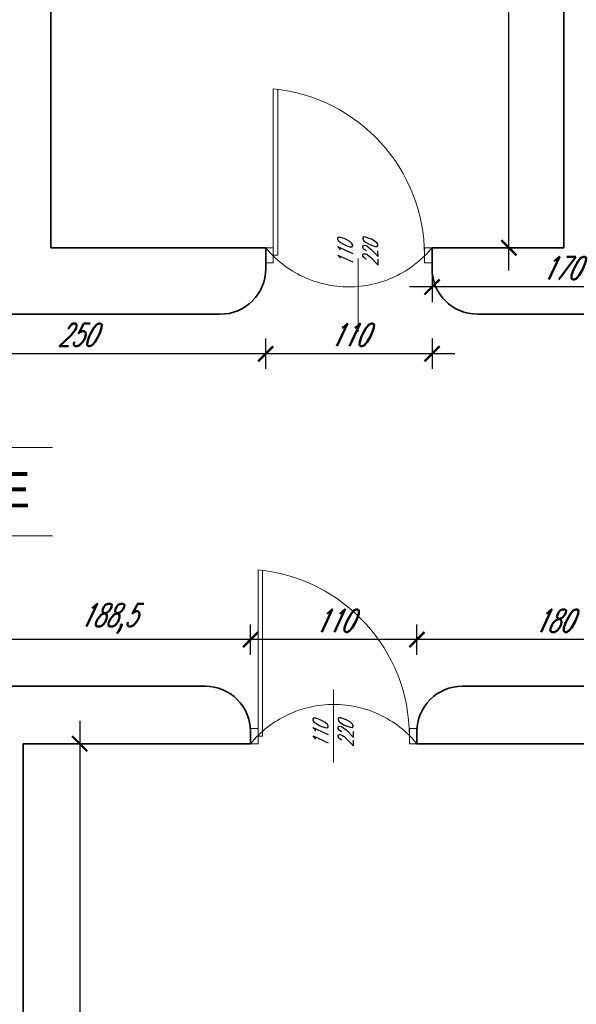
# Model space of a CAD drawing. Header units: millimetres. Extents: x 402 to 79005, y -7782 to 89952.
# Tile 91 of 256: x 24200 to 24568, y 21687 to 22338. Entities that reach past the tile are written whole.
import ezdxf

# ---------------------------------------------------------------- set-up
doc = ezdxf.new("R2010")
doc.units = ezdxf.units.MM
doc.header["$LTSCALE"] = 10
doc.linetypes.add('DASHED', pattern=[19.05, 12.7, -6.35])
doc.layers.get('0').update_dxf_attribs({"lineweight": 0})
doc.layers.get('Defpoints').update_dxf_attribs({"color": 253})
for name, color, linetype, lineweight in [('01 parter - ściany', 253, 'Continuous', 35), ('03_drzwi', 253, 'Continuous', 15), ('04-2_nad', 253, 'DASHED', 5), ('05-01_wymiary', 253, 'Continuous', 5), ('05-03_opis', 253, 'Continuous', 5)]:
    doc.layers.add(name, color=color, linetype=linetype, lineweight=lineweight)
doc.styles.add('ariel', font='ARIAL.TTF', dxfattribs={"width": 0.8})
doc.styles.add('ariel_wym', font='simplex.shx', dxfattribs={"width": 0.65, "oblique": 25})
doc.dimstyles.new('ariel 50', dxfattribs={"dimtxt": 15, "dimasz": 10, "dimexe": 10, "dimexo": 0, "dimgap": 5, "dimtad": 1, "dimdec": 1, "dimrnd": 0.5, "dimtxsty": 'ariel_wym', "dimblk": 'ARCHTICK', "dimcen": 2.5, "dimdle": 15, "dimazin": 0, "dimtfac": 1, "dimtdec": 1, "dimtix": 1, "dimtmove": 0, "dimatfit": 3, "dimldrblk": 'DOT', "dimfxl": 0, "dimarcsym": 0})
doc.dimstyles.new('ariel 50 wnętrze', dxfattribs={"dimtxt": 15, "dimasz": 10, "dimexe": 10, "dimexo": 0, "dimgap": 5, "dimtad": 1, "dimdec": 1, "dimrnd": 0.5, "dimtxsty": 'ariel_wym', "dimblk": 'ARCHTICK', "dimcen": 2.5, "dimdle": 15, "dimazin": 0, "dimtfac": 1, "dimtdec": 1, "dimtix": 1, "dimtmove": 0, "dimatfit": 3, "dimldrblk": 'DOT', "dimfxl": 0, "dimarcsym": 0})

# ---------------------------------------------------------------- blocks, each defined once
blk = doc.blocks.new('_ArchTick')
at = {"color": 0, "linetype": 'ByBlock', "const_width": 0.15}
blk.add_lwpolyline([(-0.5, -0.5), (0.5, 0.5)], dxfattribs=at)
blk = doc.blocks.new('*D2143')
at = {"layer": '05-01_wymiary', "color": 0, "lineweight": -2}
for p, q in [((23500.18, 22185.69), (23500.18, 22993.69)), ((23540.18, 22978.69), (23490.18, 22978.69)), ((23540.18, 22200.69), (23490.18, 22200.69))]:
    blk.add_line(p, q, dxfattribs=at)
at = {"layer": 'Defpoints', "color": 0}
for p in [(23500.18, 22978.69), (24616.43, 22978.69), (23841.38, 22200.69)]:
    blk.add_point(p, dxfattribs=at)
at = {"layer": '05-01_wymiary', "color": 0, "lineweight": -2, "xscale": 10, "yscale": 10, "zscale": 10}
for p, rotation in [((23500.18, 22978.69), 90), ((23500.18, 22200.69), 270)]:
    blk.add_blockref('_ArchTick', p, dxfattribs=dict(at, rotation=rotation))
at = {"layer": '05-01_wymiary', "color": 0, "insert": (23487.68, 22589.69), "char_height": 15, "attachment_point": 5, "rotation": 90, "style": 'ariel_wym'}
blk.add_mtext('778', dxfattribs=at)
blk = doc.blocks.new('_Dot')
at = {"color": 0, "linetype": 'ByBlock', "lineweight": -2}
blk.add_line((-0.5, 0), (-1, 0), dxfattribs=at)
at = {"color": 0, "linetype": 'ByBlock', "const_width": 0.5}
blk.add_lwpolyline([(-0.25, 0, 1), (0.25, 0, 1)], format="xyb", close=True, dxfattribs=at)
blk = doc.blocks.new('*D2514')
at = {"layer": '05-01_wymiary', "color": 0, "lineweight": -2}
for p, q in [((24239.34, 21874.69), (24239.34, 21154.81)), ((24229.34, 21859.69), (24249.34, 21859.69)), ((24229.34, 21169.81), (24249.34, 21169.81))]:
    blk.add_line(p, q, dxfattribs=at)
at = {"layer": 'Defpoints', "color": 0}
for p in [(24202, 21859.69), (24202, 21169.81), (24239.34, 21169.81)]:
    blk.add_point(p, dxfattribs=at)
at = {"layer": '05-01_wymiary', "color": 0, "lineweight": -2, "xscale": 10, "yscale": 10, "zscale": 10}
for p, rotation in [((24239.34, 21859.69), 90), ((24239.34, 21169.81), 270)]:
    blk.add_blockref('_ArchTick', p, dxfattribs=dict(at, rotation=rotation))
at = {"layer": '05-01_wymiary', "color": 0, "insert": (24226.84, 21514.75), "char_height": 15, "attachment_point": 5, "rotation": 90, "style": 'ariel_wym'}
blk.add_mtext('690', dxfattribs=at)
blk = doc.blocks.new('*D2525')
at = {"layer": '05-01_wymiary', "color": 0, "lineweight": -2}
for p, q in [((24462.28, 21918.51), (24462.28, 21938.51)), ((24642.28, 21918.51), (24642.28, 21938.51)), ((24657.28, 21928.51), (24447.28, 21928.51))]:
    blk.add_line(p, q, dxfattribs=at)
at = {"layer": 'Defpoints', "color": 0}
for p in [(24462.28, 21928.51), (24642.28, 21897.69), (24462.28, 21859.69)]:
    blk.add_point(p, dxfattribs=at)
at = {"layer": '05-01_wymiary', "color": 0, "lineweight": -2, "xscale": 10, "yscale": 10, "zscale": 10, "rotation": 180}
blk.add_blockref('_ArchTick', (24462.28, 21928.51), dxfattribs=at)
at = {"layer": '05-01_wymiary', "color": 0, "lineweight": -2, "xscale": 10, "yscale": 10, "zscale": 10}
blk.add_blockref('_ArchTick', (24642.28, 21928.51), dxfattribs=at)
at = {"layer": '05-01_wymiary', "color": 0, "insert": (24552.28, 21941.01), "char_height": 15, "attachment_point": 5, "style": 'ariel_wym'}
blk.add_mtext('180', dxfattribs=at)
blk = doc.blocks.new('*D2526')
at = {"layer": '05-01_wymiary', "color": 0, "lineweight": -2}
for p, q in [((24352.28, 21918.51), (24352.28, 21938.51)), ((24462.28, 21918.51), (24462.28, 21938.51)), ((24477.28, 21928.51), (24337.28, 21928.51))]:
    blk.add_line(p, q, dxfattribs=at)
at = {"layer": 'Defpoints', "color": 0}
for p in [(24352.28, 21928.51), (24352.28, 21859.69), (24462.28, 21859.69)]:
    blk.add_point(p, dxfattribs=at)
at = {"layer": '05-01_wymiary', "color": 0, "lineweight": -2, "xscale": 10, "yscale": 10, "zscale": 10, "rotation": 180}
blk.add_blockref('_ArchTick', (24352.28, 21928.51), dxfattribs=at)
at = {"layer": '05-01_wymiary', "color": 0, "lineweight": -2, "xscale": 10, "yscale": 10, "zscale": 10}
blk.add_blockref('_ArchTick', (24462.28, 21928.51), dxfattribs=at)
at = {"layer": '05-01_wymiary', "color": 0, "insert": (24407.28, 21941.01), "char_height": 15, "attachment_point": 5, "style": 'ariel_wym'}
blk.add_mtext('110', dxfattribs=at)
blk = doc.blocks.new('*D2527')
at = {"layer": '05-01_wymiary', "color": 0, "lineweight": -2}
for p, q in [((24164, 21918.51), (24164, 21938.51)), ((24352.28, 21918.51), (24352.28, 21938.51)), ((24367.28, 21928.51), (24149, 21928.51))]:
    blk.add_line(p, q, dxfattribs=at)
at = {"layer": 'Defpoints', "color": 0}
for p in [(24164, 21928.51), (24164, 21859.69), (24352.28, 21859.69)]:
    blk.add_point(p, dxfattribs=at)
at = {"layer": '05-01_wymiary', "color": 0, "lineweight": -2, "xscale": 10, "yscale": 10, "zscale": 10, "rotation": 180}
blk.add_blockref('_ArchTick', (24164, 21928.51), dxfattribs=at)
at = {"layer": '05-01_wymiary', "color": 0, "lineweight": -2, "xscale": 10, "yscale": 10, "zscale": 10}
blk.add_blockref('_ArchTick', (24352.28, 21928.51), dxfattribs=at)
at = {"layer": '05-01_wymiary', "color": 0, "insert": (24258.14, 21942.44), "char_height": 15, "attachment_point": 5, "style": 'ariel_wym'}
blk.add_mtext('188,5', dxfattribs=at)
blk = doc.blocks.new('*D2542')
at = {"layer": '05-01_wymiary', "color": 0, "lineweight": -2}
for p, q in [((24472.28, 22171.69), (24472.28, 22151.69)), ((24642.43, 22171.69), (24642.43, 22151.69)), ((24657.43, 22161.69), (24457.28, 22161.69))]:
    blk.add_line(p, q, dxfattribs=at)
at = {"layer": 'Defpoints', "color": 0}
for p in [(24472.28, 22187.69), (24642.43, 22187.26), (24472.28, 22161.69)]:
    blk.add_point(p, dxfattribs=at)
at = {"layer": '05-01_wymiary', "color": 0, "lineweight": -2, "xscale": 10, "yscale": 10, "zscale": 10, "rotation": 180}
blk.add_blockref('_ArchTick', (24472.28, 22161.69), dxfattribs=at)
at = {"layer": '05-01_wymiary', "color": 0, "lineweight": -2, "xscale": 10, "yscale": 10, "zscale": 10}
blk.add_blockref('_ArchTick', (24642.43, 22161.69), dxfattribs=at)
at = {"layer": '05-01_wymiary', "color": 0, "insert": (24557.36, 22174.19), "char_height": 15, "attachment_point": 5, "style": 'ariel_wym'}
blk.add_mtext('170', dxfattribs=at)
blk = doc.blocks.new('*D2543')
at = {"layer": '05-01_wymiary', "color": 0, "lineweight": -2}
for p, q in [((24362.28, 22127.52), (24362.28, 22107.52)), ((24472.28, 22127.52), (24472.28, 22107.52)), ((24487.28, 22117.52), (24347.28, 22117.52))]:
    blk.add_line(p, q, dxfattribs=at)
at = {"layer": 'Defpoints', "color": 0}
for p in [(24362.28, 22187.69), (24472.28, 22187.69), (24362.28, 22117.52)]:
    blk.add_point(p, dxfattribs=at)
at = {"layer": '05-01_wymiary', "color": 0, "lineweight": -2, "xscale": 10, "yscale": 10, "zscale": 10, "rotation": 180}
blk.add_blockref('_ArchTick', (24362.28, 22117.52), dxfattribs=at)
at = {"layer": '05-01_wymiary', "color": 0, "lineweight": -2, "xscale": 10, "yscale": 10, "zscale": 10}
blk.add_blockref('_ArchTick', (24472.28, 22117.52), dxfattribs=at)
at = {"layer": '05-01_wymiary', "color": 0, "insert": (24417.28, 22130.02), "char_height": 15, "attachment_point": 5, "style": 'ariel_wym'}
blk.add_mtext('110', dxfattribs=at)
blk = doc.blocks.new('*D2544')
at = {"layer": '05-01_wymiary', "color": 0, "lineweight": -2}
for p, q in [((24112.28, 22127.52), (24112.28, 22107.52)), ((24362.28, 22127.52), (24362.28, 22107.52)), ((24377.28, 22117.52), (24097.28, 22117.52))]:
    blk.add_line(p, q, dxfattribs=at)
at = {"layer": 'Defpoints', "color": 0}
for p in [(24112.28, 22187.69), (24362.28, 22187.69), (24112.28, 22117.52)]:
    blk.add_point(p, dxfattribs=at)
at = {"layer": '05-01_wymiary', "color": 0, "lineweight": -2, "xscale": 10, "yscale": 10, "zscale": 10, "rotation": 180}
blk.add_blockref('_ArchTick', (24112.28, 22117.52), dxfattribs=at)
at = {"layer": '05-01_wymiary', "color": 0, "lineweight": -2, "xscale": 10, "yscale": 10, "zscale": 10}
blk.add_blockref('_ArchTick', (24362.28, 22117.52), dxfattribs=at)
at = {"layer": '05-01_wymiary', "color": 0, "insert": (24237.28, 22130.02), "char_height": 15, "attachment_point": 5, "style": 'ariel_wym'}
blk.add_mtext('250', dxfattribs=at)
blk = doc.blocks.new('*D2548')
at = {"layer": '05-01_wymiary', "color": 0, "lineweight": -2}
for p, q in [((24523.05, 22172.69), (24523.05, 22695.69)), ((24533.05, 22680.69), (24513.05, 22680.69)), ((24533.05, 22187.69), (24513.05, 22187.69))]:
    blk.add_line(p, q, dxfattribs=at)
at = {"layer": 'Defpoints', "color": 0}
for p in [(24523.05, 22680.69), (24559.38, 22680.69), (24559.38, 22187.69)]:
    blk.add_point(p, dxfattribs=at)
at = {"layer": '05-01_wymiary', "color": 0, "lineweight": -2, "xscale": 10, "yscale": 10, "zscale": 10}
for p, rotation in [((24523.05, 22680.69), 90), ((24523.05, 22187.69), 270)]:
    blk.add_blockref('_ArchTick', p, dxfattribs=dict(at, rotation=rotation))
at = {"layer": '05-01_wymiary', "color": 0, "insert": (24510.55, 22434.19), "char_height": 15, "attachment_point": 5, "rotation": 90, "style": 'ariel_wym'}
blk.add_mtext('493', dxfattribs=at)

msp = doc.modelspace()

# ---------------------------------------------------------------- linework, layer by layer
at = {"layer": '01 parter - ściany'}
for p, q in [((24220.375, 22680.689), (24220.375, 22187.689)), ((24559.375, 22680.689), (24559.375, 22187.689)), ((24362.283, 22187.689), (24220.375, 22187.689)), ((24362.295, 22173.713), (24362.283, 22187.689)), ((24559.375, 22187.689), (24472.283, 22187.689)), ((24472.295, 22173.664), (24472.283, 22187.689)), ((24332.295, 22143.689), (24142.295, 22143.689)), ((24642.319, 22143.689), (24502.295, 22143.689)), ((24642.319, 22143.689), (24502.295, 22143.689)), ((24322.283, 21897.689), (24193.997, 21897.689)), ((24642.283, 21897.689), (24492.283, 21897.689)), ((24352.283, 21867.689), (24352.283, 21859.689)), ((24462.283, 21867.689), (24462.283, 21859.689)), ((24201.997, 21169.814), (24201.997, 21859.689)), ((24352.283, 21859.689), (24201.997, 21859.689)), ((24843.874, 21859.689), (24462.283, 21859.689))]:
    msp.add_line(p, q, dxfattribs=at)
for centre, start, end in [((24332.295, 22173.689), 270, 0.046398), ((24502.295, 22173.689), 180.046398, 270), ((24322.283, 21867.689), 0, 90), ((24492.283, 21867.689), 90, 180)]:
    msp.add_arc(centre, 30, start, end, dxfattribs=at)
at = {"layer": '03_drzwi'}
for p, q in [((24367.283, 22182.689), (24367.283, 22292.689)), ((24370.283, 22182.689), (24370.242, 22292.36)), ((24367.283, 22187.689), (24362.283, 22187.689)), ((24367.283, 22177.689), (24367.283, 22187.689)), ((24472.283, 22187.689), (24467.283, 22187.689)), ((24467.283, 22187.689), (24467.283, 22177.689)), ((24362.283, 22177.689), (24367.283, 22177.689)), ((24370.283, 22182.689), (24367.283, 22182.689)), ((24423.334, 22180.519), (24423.334, 22132.042)), ((24467.283, 22177.689), (24472.283, 22177.689)), ((24357.283, 21864.689), (24357.283, 21974.689)), ((24360.283, 21864.689), (24360.242, 21974.36)), ((24407.047, 21847.141), (24407.047, 21895.618)), ((24357.283, 21869.689), (24352.283, 21869.689)), ((24357.283, 21859.689), (24357.283, 21869.689)), ((24360.283, 21864.689), (24357.283, 21864.689)), ((24462.283, 21869.689), (24457.283, 21869.689)), ((24457.283, 21869.689), (24457.283, 21859.689)), ((24352.283, 21859.689), (24357.283, 21859.689)), ((24352.283, 21859.689), (24357.283, 21859.689)), ((24457.283, 21859.689), (24462.283, 21859.689)), ((24457.283, 21859.689), (24462.283, 21859.689))]:
    msp.add_line(p, q, dxfattribs=at)
for centre in [(24356.534, 22182.462), (24346.534, 21864.462)]:
    msp.add_arc(centre, 110.749, 0.117071, 84.430307, dxfattribs=at)
at = {"layer": '04-2_nad', "ltscale": 2}
for centre, start, end in [((24417.283, 22232.973), 219.46651, 320.53349), ((24407.283, 21814.404), 39.46651, 140.53349)]:
    msp.add_arc(centre, 71.244, start, end, dxfattribs=at)
at = {"layer": '05-03_opis'}
for p, q in [((23808.944, 22055.52), (24221.287, 22055.52)), ((23810.019, 21997.163), (24221.287, 21997.163))]:
    msp.add_line(p, q, dxfattribs=at)

# ---------------------------------------------------------------- texts
at = {"layer": '03_drzwi', "char_height": 10, "width": 46.17517, "attachment_point": 1, "rotation": 90.566439, "style": 'ariel_wym'}
for insert in [(24409.963, 22175.116), (24393.676, 21857.116)]:
    msp.add_mtext('110\\P220', dxfattribs=dict(at, insert=insert))
at = {"layer": '05-03_opis', "insert": (23935.858, 22027.45), "char_height": 23.4234, "width": 322.789, "attachment_point": 4, "style": 'ariel'}
msp.add_mtext('{\\fArial|b0|i0|c238|p34;PŁYTKI CERAMICZNE}', dxfattribs=at)

# ---------------------------------------------------------------- dimensions: what is measured, and where the dimension line sits
at = {"layer": '05-01_wymiary'}
for base, p1, p2, dimstyle, picture, middle in [((23500.176, 22978.689), (23841.375, 22200.689), (24616.425, 22978.689), 'ariel 50', '*D2143', (23487.676, 22589.689)), ((24523.053, 22680.689), (24559.375, 22187.689), (24559.375, 22680.689), 'ariel 50 wnętrze', '*D2548', (24510.553, 22434.189)), ((24239.337, 21169.814), (24201.997, 21859.689), (24201.997, 21169.814), 'ariel 50 wnętrze', '*D2514', (24226.837, 21514.751))]:
    dim = msp.add_linear_dim(base=base, p1=p1, p2=p2, angle=90, dimstyle=dimstyle, dxfattribs=at)
    dim.commit()
    dim.dimension.update_dxf_attribs({"geometry": picture, "text_midpoint": middle})
for base, p1, p2, picture, middle in [((24112.283, 22117.525), (24362.283, 22187.689), (24112.283, 22187.689), '*D2544', (24237.283, 22130.025)), ((24362.283, 22117.525), (24472.283, 22187.689), (24362.283, 22187.689), '*D2543', (24417.283, 22130.025)), ((24472.283, 22161.695), (24642.43, 22187.256), (24472.283, 22187.689), '*D2542', (24557.357, 22174.195)), ((24163.997, 21928.512), (24352.283, 21859.689), (24163.997, 21859.689), '*D2527', (24258.14, 21942.441)), ((24352.283, 21928.512), (24462.283, 21859.689), (24352.283, 21859.689), '*D2526', (24407.283, 21941.012)), ((24462.283, 21928.512), (24642.283, 21897.689), (24462.283, 21859.689), '*D2525', (24552.283, 21941.012))]:
    dim = msp.add_linear_dim(base=base, p1=p1, p2=p2, dimstyle='ariel 50 wnętrze', override={"dimtmove": 1}, dxfattribs=at)
    dim.commit()
    dim.dimension.update_dxf_attribs({"geometry": picture, "text_midpoint": middle})

doc.saveas('drawing.dxf')
